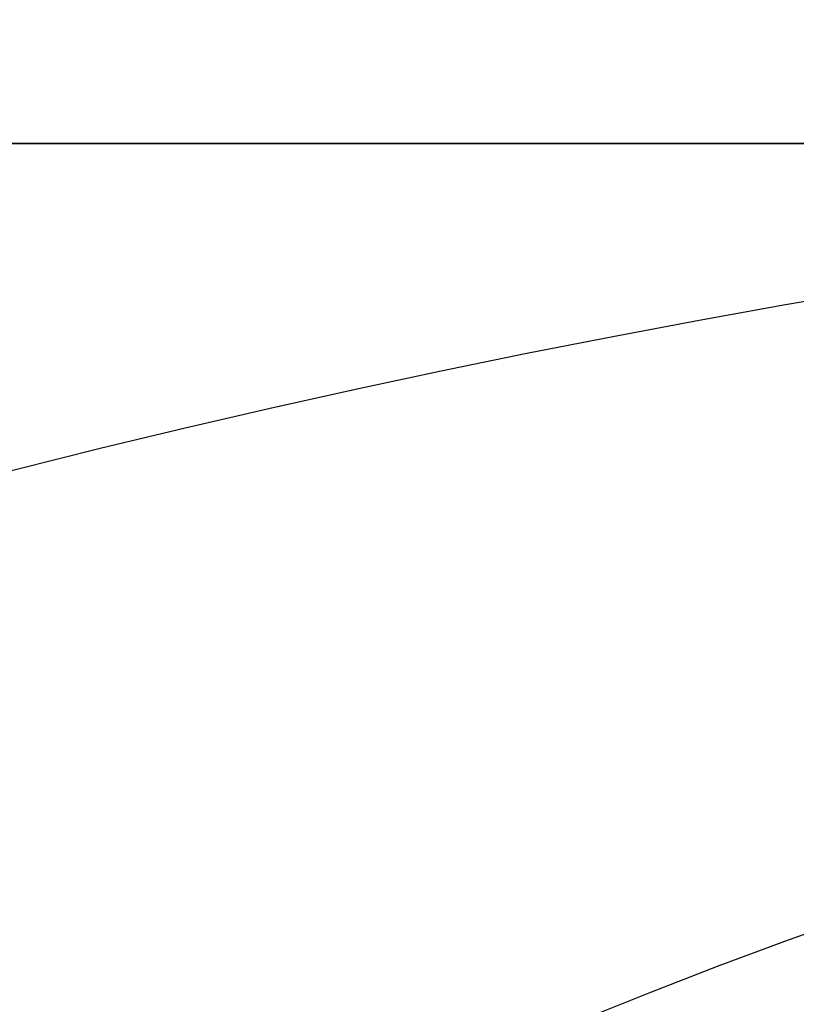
# Model space of a CAD drawing. Header units: millimetres. Extents: x 0 to 290, y -65 to 65.
# Tile 51 of 135: x 208.4941 to 208.5849, y -32.0507 to -31.9355. Entities that reach past the tile are written whole.
import ezdxf

# ---------------------------------------------------------------- set-up
doc = ezdxf.new("R2010")
doc.units = ezdxf.units.MM
doc.layers.add('Layer 01', color=7, linetype='Continuous', true_color=0x000000)

# ---------------------------------------------------------------- blocks, each defined once
blk = doc.blocks.new('Block 01')
at = {"layer": 'Layer 01'}
blk.add_line((208.07831, -31.95, -94.04999), (209.52169, -31.95, -94.04999), dxfattribs=at)
blk.add_arc((223.5, -18.5, -66.50872), 14.99142, 90, 270, dxfattribs=at)
at = {"layer": 'Layer 01', "extrusion": (1.7477e-14, -7.53365e-15, -1)}
blk.add_arc((-208.8, -33.2, 93.39999), 1.25, 30, 90, dxfattribs=at)
at = {"layer": 'Layer 01', "extrusion": (0, 0, -1)}
blk.add_arc((-208.82, -32.68915, 58.16207), 0.6876, 0, 180, dxfattribs=at)
at = {"layer": 'Layer 01'}
for points in [[(208.8, -31.95, -93.39999), (208.43916, -31.95, -93.39999), (208.07831, -31.95, -93.39999)], [(208.07831, -31.95, -94.69999), (208.8, -31.95, -94.69999), (209.52169, -31.95, -94.69999)]]:
    blk.add_open_spline(points, degree=2, dxfattribs=at)

msp = doc.modelspace()

# ---------------------------------------------------------------- block references
at = {"layer": 'Layer 01'}
msp.add_blockref('Block 01', (0, 0), dxfattribs=at)

doc.saveas('drawing.dxf')
